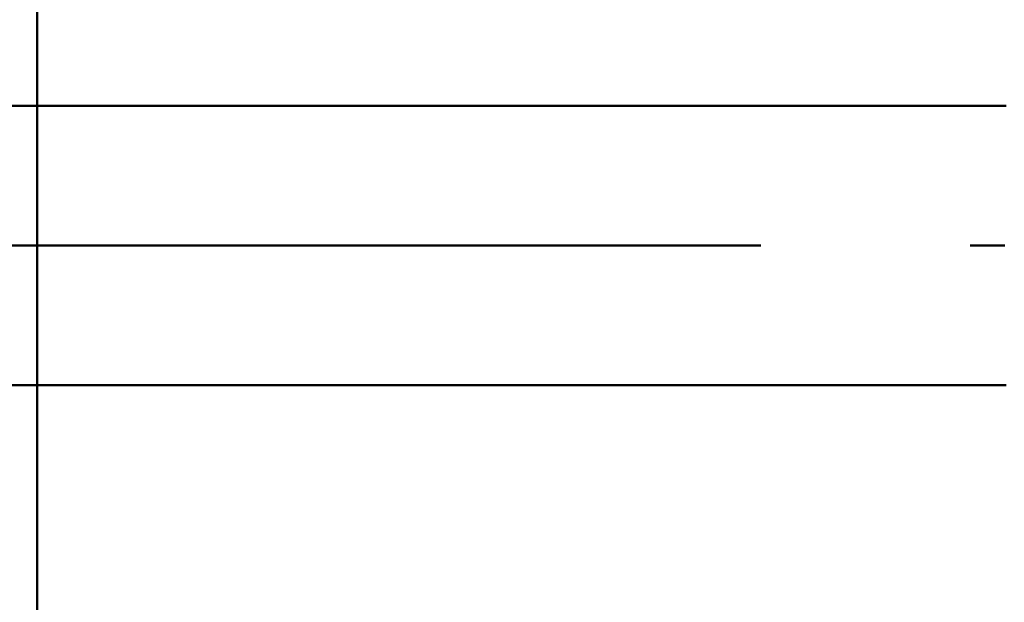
# Paper-space layout 'Layout1' of a CAD drawing. Extents: x -2 to 1033, y -36 to 596.
# Tile 147 of 256: x 368.94 to 372.47, y 420.11 to 422.19. Entities that reach past the tile are written whole.
import ezdxf

# ---------------------------------------------------------------- set-up
doc = ezdxf.new("R2010")
doc.units = 0
doc.linetypes.add('ACAD_ISO02W100', pattern=[15, 12, -3])
doc.linetypes.add('ACAD_ISO04W100', pattern=[30.5, 24, -3, 0.5, -3])
doc.layers.add('SS_ZEBRIK KOŠ', color=75, linetype='CONTINUOUS', lineweight=50)
doc.layers.add('SS_ZEBRIKY', color=24, linetype='CONTINUOUS', lineweight=50)

psp = doc.layouts.get("Layout1")

# ---------------------------------------------------------------- linework, layer by layer
at = {"layer": 'SS_ZEBRIK KOŠ', "color": 2, "linetype": 'Continuous', "ltscale": 0.25}
for p, q in [((368.8818, 421.885), (369.0267, 421.885)), ((369.0267, 421.885), (369.1739, 421.885)), ((369.1739, 421.885), (369.3235, 421.885)), ((369.3235, 421.885), (369.4753, 421.885)), ((369.4753, 421.885), (369.6292, 421.885)), ((369.6292, 421.885), (369.7852, 421.885)), ((369.7852, 421.885), (369.9431, 421.885)), ((369.9431, 421.885), (370.1028, 421.885)), ((370.1028, 421.885), (370.2643, 421.885)), ((370.2643, 421.885), (370.4275, 421.885)), ((370.4275, 421.885), (370.5922, 421.885)), ((370.5922, 421.885), (370.7583, 421.885)), ((370.7583, 421.885), (370.9258, 421.885)), ((370.9258, 421.885), (371.0946, 421.885)), ((371.0946, 421.885), (371.2645, 421.885)), ((371.2645, 421.885), (371.4355, 421.885)), ((371.4355, 421.885), (371.6074, 421.885)), ((371.6074, 421.885), (371.7801, 421.885)), ((371.7801, 421.885), (371.9536, 421.885)), ((371.9536, 421.885), (372.1277, 421.885)), ((372.1277, 421.885), (372.3024, 421.885)), ((372.3024, 421.885), (372.4775, 421.885)), ((369.0267, 420.885), (368.8818, 420.885)), ((369.1739, 420.885), (369.0267, 420.885)), ((369.3235, 420.885), (369.1739, 420.885)), ((369.4753, 420.885), (369.3235, 420.885)), ((369.6292, 420.885), (369.4753, 420.885)), ((369.7852, 420.885), (369.6292, 420.885)), ((369.9431, 420.885), (369.7852, 420.885)), ((370.1028, 420.885), (369.9431, 420.885)), ((370.2643, 420.885), (370.1028, 420.885)), ((370.4275, 420.885), (370.2643, 420.885)), ((370.5922, 420.885), (370.4275, 420.885)), ((370.7583, 420.885), (370.5922, 420.885)), ((370.9258, 420.885), (370.7583, 420.885)), ((371.0946, 420.885), (370.9258, 420.885)), ((371.2645, 420.885), (371.0946, 420.885)), ((371.4355, 420.885), (371.2645, 420.885)), ((371.6074, 420.885), (371.4355, 420.885)), ((371.7801, 420.885), (371.6074, 420.885)), ((371.9536, 420.885), (371.7801, 420.885)), ((372.1277, 420.885), (371.9536, 420.885)), ((372.3024, 420.885), (372.1277, 420.885)), ((372.4775, 420.885), (372.3024, 420.885))]:
    psp.add_line(p, q, dxfattribs=at)
at = {"layer": 'SS_ZEBRIK KOŠ', "color": 7, "linetype": 'ACAD_ISO04W100', "ltscale": 0.25, "extrusion": (5.47382e-48, 1, 6.12323e-17)}
psp.add_arc((-373.0063, 0, 421.385), 7, 340.29515, 199.70485, dxfattribs=at)
at = {"layer": 'SS_ZEBRIKY', "color": 7, "linetype": 'ACAD_ISO04W100', "ltscale": 0.25}
psp.add_line((369.0063, 524.985), (369.0063, 378.385), dxfattribs=at)
at = {"layer": 'SS_ZEBRIKY', "color": 1, "linetype": 'Continuous', "ltscale": 0.25}
for p, q in [((369.0063, 421.885), (369.0063, 452.285)), ((369.0063, 378.385), (369.0063, 420.885))]:
    psp.add_line(p, q, dxfattribs=at)
at = {"layer": 'SS_ZEBRIKY', "color": 3, "linetype": 'ACAD_ISO02W100', "ltscale": 0.25}
psp.add_line((369.0063, 420.885), (369.0063, 421.885), dxfattribs=at)

doc.saveas('drawing.dxf')
